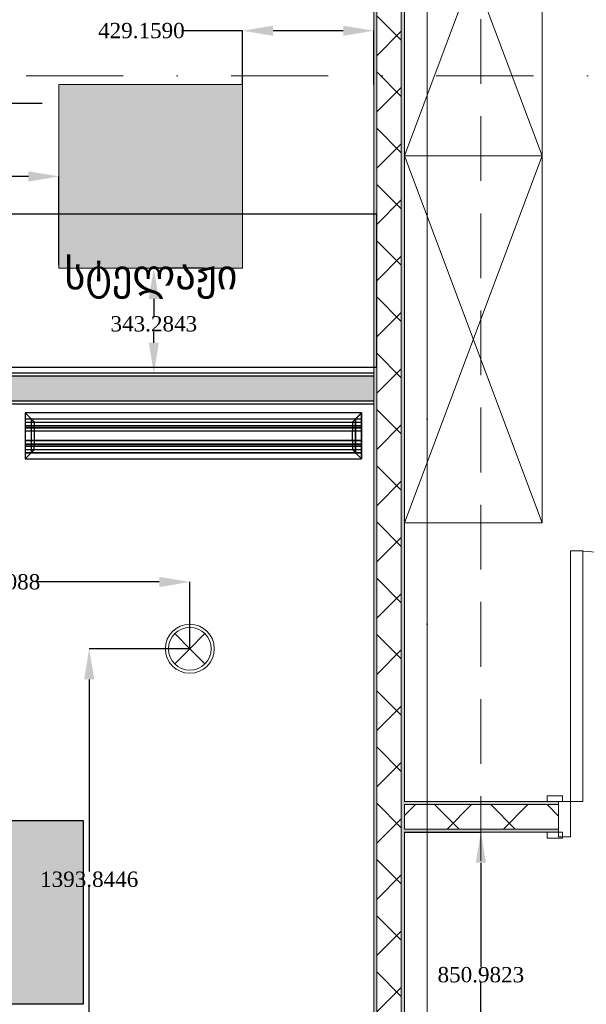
# Model space of a CAD drawing. Header units: inches. Extents: x -78787 to 29484, y -9517 to 23232.
# Tile 131 of 256: x -5001 to -3149, y 6302 to 9521. Entities that reach past the tile are written whole.
import ezdxf
from ezdxf import colors
from ezdxf.entities.mleader import LeaderData, LeaderLine
from ezdxf.enums import TextEntityAlignment as Align
from ezdxf.math import Vec2, Vec3

# ---------------------------------------------------------------- set-up
doc = ezdxf.new("R2010")
doc.units = ezdxf.units.IN
doc.header["$MEASUREMENT"] = 0
doc.linetypes.add('Dot & Dashed', pattern=[670.277762, 317.5, -176.388889, 0, -176.388874])
doc.linetypes.add('Hidden', pattern=[317.5, 211.666667, -105.833333])
for name, color, linetype in [('- განათება', 7, 'Continuous'), ('- მექანიკური ნაწილი', 7, 'Continuous'), ('Edges', 7, 'Continuous'), ('Marker - Section', 7, 'Continuous'), ('New_Structural - Bearing', 7, 'Continuous'), ('Structural - Bearing', 7, 'Continuous'), ('Structural - Grid', 7, 'Continuous')]:
    doc.layers.add(name, color=color, linetype=linetype)
for name, color, linetype, lineweight, true_color in [('Marker - Section_Pen_No__108', 7, 'Continuous', 13, 0xfd8379), ('New_Interior - Lamp_Pen_No__77', 7, 'Continuous', 20, 0xffeb28), ('New_Structural - Bearing_Pen_No__5', 7, 'Continuous', 25, 0x40a5ff), ('New_Structural - Bearing_Pen_No__57', 7, 'Continuous', 25, 0xdcd214), ('Structural - Bearing_Pen_No__102', 7, 'Continuous', 13, 0xcccccc), ('Structural - Grid_Pen_No__81', 7, 'Continuous', 20, 0x6a6a6a)]:
    doc.layers.add(name, color=color, linetype=linetype, lineweight=lineweight, true_color=true_color)
for name, color, linetype, lineweight in [('New_Archicad Doors_Pen_No__1', 7, 'Continuous', 13), ('New_Interior - Furniture _Pen_No__1', 7, 'Continuous', 13), ('New_Structural - Bearing_Pen_No__1', 7, 'Continuous', 13)]:
    doc.layers.add(name, color=color, linetype=linetype, lineweight=lineweight)
doc.styles.add('CT', font='ARIALN.TTF', dxfattribs={"height": 200})
doc.styles.add('GENERATED_STYLE_2', font='txt')
doc.styles.get("Standard").update_dxf_attribs({"font": 'arial.ttf'})
doc.dimstyles.get("Standard").update_dxf_attribs({"dimtxt": 0.18, "dimasz": 0.18, "dimexe": 0.18, "dimexo": 0.0625, "dimgap": 0.09, "dimtad": 0, "dimtih": 1, "dimtoh": 1, "dimdec": 4, "dimzin": 0, "dimdsep": 46, "dimtxsty": 'Standard', "dimcen": 0.09, "dimadec": 0, "dimazin": 0, "dimtfac": 1, "dimtdec": 4, "dimtofl": 0, "dimtmove": 0, "dimatfit": 3, "dimfxl": 1, "dimtolj": 1, "dimtzin": 0, "dimarcsym": 0})
pattern_1 = [(45, (0, 0), (-91.92388, 91.92388), []), (135, (0, 0), (91.92388, 91.92388), [])]

# ---------------------------------------------------------------- blocks, each defined once
blk = doc.blocks.new('Wall_37', base_point=(-34833.8, 29284.6))
at = {"layer": 'New_Structural - Bearing_Pen_No__57', "linetype": 'Continuous', "lineweight": 25, "true_color": 0xdcd214}
blk.add_hatch(color=52, dxfattribs=at).paths.add_polyline_path([(-34833.8, 29294.6), (-29183.8, 29294.6), (-29183.8, 29374.6), (-34833.8, 29374.6)])
at = {"layer": 'New_Structural - Bearing_Pen_No__1', "color": 7, "linetype": 'Continuous', "lineweight": 13, "flags": 128}
for points in [[(-29183.8, 29374.6), (-29183.8, 29384.6)], [(-29183.8, 29294.6), (-29183.8, 29374.6)], [(-29183.8, 29284.6), (-29183.8, 29294.6)]]:
    blk.add_lwpolyline(points, dxfattribs=at)
at = {"layer": 'New_Structural - Bearing_Pen_No__5', "color": 161, "linetype": 'Continuous', "lineweight": 25, "true_color": 0x40a5ff}
for p, q in [((-29183.8, 29374.6), (-34833.8, 29374.6)), ((-34833.8, 29294.6), (-29183.8, 29294.6))]:
    blk.add_line(p, q, dxfattribs=at)
at = {"layer": 'New_Structural - Bearing_Pen_No__5', "color": 161, "linetype": 'Continuous', "lineweight": 25, "true_color": 0x40a5ff, "flags": 128}
for points in [[(-29183.8, 29384.6), (-34833.8, 29384.6)], [(-31958.8, 29284.6), (-29183.8, 29284.6)]]:
    blk.add_lwpolyline(points, dxfattribs=at)
blk = doc.blocks.new('Wall_55', base_point=(-29183.8, 32488))
at = {"layer": 'New_Structural - Bearing', "linetype": 'Continuous', "lineweight": 0, "true_color": 0x727272}
for points in [[(-29183.8, 32488), (-29183.8, 26838), (-29173.8, 26838), (-29173.8, 32488)], [(-29093.8, 32488), (-29093.8, 26838), (-29083.8, 26838), (-29083.8, 32488)]]:
    blk.add_hatch(color=8, dxfattribs=at).paths.add_polyline_path(points)
at = {"layer": 'New_Structural - Bearing', "linetype": 'Continuous', "lineweight": 0, "true_color": 0x000000}
h = blk.add_hatch(dxfattribs=at)
h.set_pattern_fill('CONCRETE_BLOCK', color=18, style=0, pattern_type=2)
h.set_pattern_definition(pattern_1)
h.paths.add_polyline_path([(-29093.8, 32488), (-29173.8, 32488), (-29173.8, 26838), (-29093.8, 26838)])
at = {"layer": 'New_Structural - Bearing_Pen_No__1', "color": 7, "linetype": 'Continuous', "lineweight": 13}
for p, q in [((-29173.8, 32488), (-29173.8, 26838)), ((-29093.8, 26838), (-29093.8, 32488))]:
    blk.add_line(p, q, dxfattribs=at)
at = {"layer": 'New_Structural - Bearing_Pen_No__1', "color": 7, "linetype": 'Continuous', "lineweight": 13, "flags": 128}
for points in [[(-29183.8, 32488), (-29183.8, 26838)], [(-29083.8, 27984.6), (-29083.8, 32488)], [(-29083.8, 27894.6), (-29083.8, 27974.6)], [(-29083.8, 26838), (-29083.8, 27884.6)]]:
    blk.add_lwpolyline(points, dxfattribs=at)
blk = doc.blocks.new('Door_4')
at = {"layer": 'New_Archicad Doors_Pen_No__1', "color": 7, "linetype": 'Continuous', "lineweight": 13}
for p, q in [((370, 0), (370, 820)), ((370, 820), (410, 820)), ((410, 820), (410, 0)), ((-487, 0), (-487, 19)), ((-487, 19), (-437, 19)), ((-437, 0), (-487, 0)), ((-450, 0), (-487, 0)), ((-450, 0), (-487, 0)), ((-410, 0), (-450, 0)), ((-450, 0), (-450, -115)), ((-450, 0), (-450, -10)), ((-450, 0), (-450, -10)), ((-437, 19), (-437, 0)), ((-410, -115), (-410, 0)), ((410, 0), (370, 0)), ((450, 0), (410, 0)), ((410, 0), (410, -115)), ((437, 19), (487, 19)), ((437, 0), (437, 19)), ((487, 0), (437, 0)), ((450, -115), (450, 0)), ((450, 0), (450, -10)), ((450, 0), (450, -10)), ((450, 0), (487, 0)), ((450, 0), (487, 0)), ((487, 19), (487, 0)), ((-450, -10), (-450, -90)), ((-450, -10), (-450, -90)), ((450, -10), (450, -90)), ((450, -10), (450, -90)), ((-450, -90), (-450, -100)), ((-450, -90), (-450, -100)), ((450, -90), (450, -100)), ((450, -90), (450, -100)), ((-487, -119), (-487, -100)), ((-487, -100), (-437, -100)), ((-450, -100), (-487, -100)), ((-450, -100), (-487, -100)), ((-437, -119), (-487, -119)), ((-450, -115), (-410, -115)), ((-437, -100), (-437, -119)), ((410, -115), (450, -115)), ((437, -100), (487, -100)), ((437, -119), (437, -100)), ((487, -119), (437, -119)), ((450, -100), (487, -100)), ((450, -100), (487, -100)), ((487, -100), (487, -119))]:
    blk.add_line(p, q, dxfattribs=at)
blk.add_arc((410, 0), 820, 90, 180, dxfattribs=at)
blk = doc.blocks.new('Wall_88', base_point=(-29183.8, 27884.6))
at = {"layer": 'New_Structural - Bearing', "linetype": 'Continuous', "lineweight": 0, "true_color": 0x727272}
for points in [[(-29083.8, 27984.6), (-29083.8, 27974.6), (-28580.3, 27974.6), (-28580.3, 27984.6)], [(-27680.3, 27974.6), (-27193.3, 27974.6), (-27193.3, 27984.6), (-27680.3, 27984.6)], [(-28580.3, 27894.6), (-29083.8, 27894.6), (-29083.8, 27884.6), (-28580.3, 27884.6)], [(-27680.3, 27894.6), (-27680.3, 27884.6), (-27193.3, 27884.6), (-27193.3, 27894.6)]]:
    blk.add_hatch(color=8, dxfattribs=at).paths.add_polyline_path(points)
at = {"layer": 'New_Structural - Bearing', "linetype": 'Continuous', "lineweight": 0, "true_color": 0x000000}
h = blk.add_hatch(dxfattribs=at)
h.set_pattern_fill('CONCRETE_BLOCK', color=18, style=0, pattern_type=2)
h.set_pattern_definition(pattern_1)
h.paths.add_polyline_path([(-29083.8, 27894.6), (-28580.3, 27894.6), (-28580.3, 27974.6), (-29083.8, 27974.6)])
h = blk.add_hatch(dxfattribs=at)
h.set_pattern_fill('CONCRETE_BLOCK', color=18, style=0, pattern_type=2)
h.set_pattern_definition(pattern_1)
h.paths.add_polyline_path([(-27680.3, 27894.6), (-27193.3, 27894.6), (-27193.3, 27974.6), (-27680.3, 27974.6)])
at = {"layer": 'New_Structural - Bearing_Pen_No__1', "color": 7, "linetype": 'Continuous', "lineweight": 13}
for p, q in [((-28580.3, 27974.6), (-29083.8, 27974.6)), ((-28580.3, 27984.6), (-28617.3, 27984.6)), ((-28580.3, 27984.6), (-28580.3, 27974.6)), ((-28580.3, 27974.6), (-28580.3, 27894.6)), ((-27680.3, 27984.6), (-27643.3, 27984.6)), ((-27680.3, 27984.6), (-27680.3, 27974.6)), ((-27193.3, 27974.6), (-27680.3, 27974.6)), ((-27680.3, 27974.6), (-27680.3, 27894.6)), ((-29083.8, 27894.6), (-28580.3, 27894.6)), ((-28580.3, 27884.6), (-28617.3, 27884.6)), ((-28580.3, 27894.6), (-28580.3, 27884.6)), ((-27680.3, 27894.6), (-27193.3, 27894.6)), ((-27680.3, 27894.6), (-27680.3, 27884.6)), ((-27680.3, 27884.6), (-27643.3, 27884.6))]:
    blk.add_line(p, q, dxfattribs=at)
at = {"layer": 'New_Structural - Bearing_Pen_No__1', "color": 7, "linetype": 'Continuous', "lineweight": 13, "flags": 128}
for points in [[(-28580.3, 27984.6), (-29083.8, 27984.6)], [(-29083.8, 27974.6), (-29083.8, 27894.6)], [(-27193.3, 27984.6), (-27680.3, 27984.6)], [(-27193.3, 27894.6), (-27193.3, 27974.6)], [(-29083.8, 27884.6), (-28580.3, 27884.6)], [(-27680.3, 27884.6), (-27193.3, 27884.6)]]:
    blk.add_lwpolyline(points, dxfattribs=at)
at = {"layer": 'New_Archicad Doors_Pen_No__1', "color": 7, "linetype": 'Continuous', "lineweight": 13, "xscale": -1, "zscale": 1000}
blk.add_blockref('Door_4', (-28130.3, 27984.6), dxfattribs=at)
blk = doc.blocks.new('Wardrobe 01')
at = {"layer": 'New_Interior - Furniture _Pen_No__1', "color": 7, "linetype": 'Continuous', "lineweight": 13}
for p, q in [((1200, 0), (0, 450)), ((0, 0), (1200, 450))]:
    blk.add_line(p, q, dxfattribs=at)
at = {"layer": 'New_Interior - Furniture _Pen_No__1', "color": 7, "linetype": 'Continuous', "lineweight": 13, "flags": 128}
blk.add_lwpolyline([(0, 0), (1200, 0), (1200, 450), (0, 450)], close=True, dxfattribs=at)
blk = doc.blocks.new('Standard grid marker_2')
at = {"layer": 'Structural - Grid_Pen_No__81', "color": 251, "linetype": 'Continuous', "lineweight": 20, "true_color": 0x6a6a6a}
blk.add_line((1000, 0), (27734.9, 0), dxfattribs=at)
at = {"layer": 'Structural - Grid_Pen_No__81', "color": 251, "lineweight": 20, "true_color": 0x6a6a6a, "style": 'GENERATED_STYLE_2'}
for tag, p in [('AC_MarkerText_1_0', (-1.5, -46.7)), ('AC_MarkerText_1_1', (28933.4, -46.7))]:
    blk.add_attdef(tag, text='', height=100, rotation=270, dxfattribs=at).set_placement(p, align=Align.TOP_CENTER)
blk = doc.blocks.new('Beam_6', base_point=(-29008.8, 14663))
at = {"layer": 'Structural - Bearing_Pen_No__102', "color": 254, "linetype": 'Dot & Dashed', "lineweight": 13, "true_color": 0xcccccc}
blk.add_line((-29008.8, 14663), (-29008.8, 32663), dxfattribs=at)
at = {"layer": 'Structural - Bearing_Pen_No__102', "color": 254, "linetype": 'Hidden', "lineweight": 13, "true_color": 0xcccccc}
for p, q in [((-29183.8, 26838), (-29183.8, 32488)), ((-28833.8, 26838), (-28833.8, 32488))]:
    blk.add_line(p, q, dxfattribs=at)
blk = doc.blocks.new('Cutting Plane_2', base_point=(3944.3, 35559.3))
at = {"layer": 'Marker - Section_Pen_No__108', "color": 11, "linetype": 'Dot & Dashed', "lineweight": 13, "true_color": 0xfd8379}
blk.add_line((-19947.3, 30356.7), (-47933.8, 30356.7), dxfattribs=at)
blk = doc.blocks.new('lineardiffplan')
blk.add_lwpolyline([(393.1, 274.9), (1492.8, 274.9), (1492.8, 124.4), (393.1, 124.4)], close=True)
at = {"layer": 'Edges'}
for p, q in [((392.8, 274.9), (392.8, 274.6)), ((393.1, 274.9), (392.8, 274.9)), ((422.8, 244.9), (392.8, 274.9)), ((392.8, 274.6), (392.9, 274.5)), ((392.9, 125.2), (392.9, 274.5)), ((412.4, 255), (392.9, 274.5)), ((393.1, 274.9), (393.2, 274.8)), ((393.2, 274.8), (412.7, 255.3)), ((1462.8, 244.9), (1492.8, 274.9)), ((1472.9, 255.3), (1492.4, 274.8)), ((1473.2, 254.9), (1492.8, 274.5)), ((1492.4, 274.8), (1492.5, 274.9)), ((1492.8, 274.9), (1492.5, 274.9)), ((1492.8, 274.5), (1492.8, 274.9)), ((1492.8, 274.5), (1492.8, 274.5)), ((1492.8, 125.4), (1492.8, 274.5)), ((1492.8, 255.3), (392.9, 255.3)), ((392.9, 254.9), (1492.8, 254.9)), ((392.9, 244.9), (1492.8, 244.9)), ((392.9, 233.2), (1492.8, 233.2)), ((392.9, 233), (1492.8, 233)), ((392.9, 226.8), (1492.8, 226.8)), ((392.9, 226.5), (1492.8, 226.5)), ((412.4, 144.7), (412.4, 255)), ((412.8, 254.6), (412.4, 255)), ((412.7, 255.3), (413.1, 254.9)), ((412.8, 145.1), (412.8, 254.6)), ((412.8, 254.6), (422.8, 244.6)), ((413.1, 254.9), (423.1, 244.9)), ((422.8, 244.6), (422.8, 244.9)), ((422.8, 244.9), (423.1, 244.9)), ((422.8, 244.6), (422.8, 244.6)), ((422.8, 244.6), (422.8, 233.2)), ((422.8, 233), (422.8, 233.2)), ((422.8, 226.8), (422.8, 233)), ((422.8, 226.5), (422.8, 226.8)), ((422.8, 214.9), (422.8, 226.5)), ((423.1, 244.9), (423.1, 244.9)), ((1472.5, 254.9), (1462.5, 244.9)), ((1462.5, 244.9), (1462.5, 244.9)), ((1462.5, 244.9), (1462.8, 244.9)), ((1462.8, 244.9), (1462.9, 244.6)), ((1462.8, 244.5), (1462.9, 244.6)), ((1462.8, 233.2), (1462.8, 244.5)), ((1462.8, 233), (1462.8, 233.2)), ((1462.8, 226.8), (1462.8, 233)), ((1462.8, 226.5), (1462.8, 226.8)), ((1462.8, 214.9), (1462.8, 226.5)), ((1462.9, 244.6), (1472.8, 254.5)), ((1472.9, 255.3), (1472.5, 254.9)), ((1472.8, 254.5), (1473.2, 254.9)), ((1472.8, 254.5), (1472.8, 145.3)), ((1473.2, 144.9), (1473.2, 254.9)), ((392.9, 214.9), (1492.8, 214.9)), ((1492.8, 214.8), (392.9, 214.8)), ((422.4, 214.9), (422.3, 214.9)), ((422.8, 214.9), (422.4, 214.9)), ((422.8, 184.9), (422.8, 214.9)), ((423.2, 214.9), (422.8, 214.9)), ((423.2, 214.8), (422.8, 214.9)), ((423.2, 214.8), (423.2, 214.9)), ((423.2, 214.8), (423.2, 184.9)), ((1462.8, 214.9), (1462.4, 214.9)), ((1462.4, 214.9), (1462.4, 214.8)), ((1462.8, 214.9), (1462.4, 214.8)), ((1462.4, 184.9), (1462.4, 214.8)), ((1462.8, 214.9), (1462.8, 184.9)), ((1462.8, 214.9), (1463.2, 214.9)), ((1463.2, 214.9), (1463.3, 214.9)), ((1492.8, 184.9), (392.9, 184.9)), ((392.9, 173.2), (1492.8, 173.2)), ((392.9, 173), (1492.8, 173)), ((392.9, 166.8), (1492.8, 166.8)), ((392.9, 166.5), (1492.8, 166.5)), ((422.4, 184.9), (422.3, 184.9)), ((422.8, 184.9), (422.4, 184.9)), ((422.8, 184.9), (423.2, 184.9)), ((422.8, 173.2), (422.8, 184.9)), ((422.8, 173), (422.8, 173.2)), ((422.8, 173), (422.8, 166.8)), ((422.8, 166.5), (422.8, 166.8)), ((422.8, 155.1), (422.8, 166.5)), ((1462.4, 184.9), (1462.8, 184.9)), ((1462.8, 173.2), (1462.8, 184.9)), ((1463.2, 184.9), (1462.8, 184.9)), ((1462.8, 173), (1462.8, 173.2)), ((1462.8, 166.8), (1462.8, 173)), ((1462.8, 166.5), (1462.8, 166.8)), ((1462.8, 155.3), (1462.8, 166.5)), ((1463.2, 184.9), (1463.3, 184.9)), ((392.8, 124.9), (422.8, 154.9)), ((392.9, 154.9), (1492.8, 154.9)), ((1492.8, 144.9), (392.9, 144.9)), ((392.9, 125.2), (412.4, 144.7)), ((392.9, 144.5), (1492.8, 144.5)), ((412.7, 144.5), (393.2, 124.9)), ((412.8, 145.1), (412.4, 144.7)), ((412.7, 144.5), (413.1, 144.9)), ((412.8, 145.1), (422.8, 155.1)), ((423.1, 154.8), (413.1, 144.9)), ((422.8, 154.9), (422.8, 155.1)), ((422.8, 155.1), (422.8, 155.1)), ((423.1, 154.8), (422.8, 154.9)), ((423.1, 154.8), (423.1, 154.9)), ((1462.5, 154.8), (1462.4, 154.9)), ((1462.8, 154.9), (1462.5, 154.8)), ((1462.5, 154.8), (1472.4, 144.9)), ((1462.9, 155.2), (1462.8, 155.3)), ((1462.9, 155.2), (1462.8, 154.9)), ((1462.8, 154.9), (1492.8, 124.9)), ((1472.8, 145.3), (1462.9, 155.2)), ((1472.4, 144.9), (1472.8, 144.5)), ((1473.2, 144.9), (1472.8, 145.3)), ((1472.8, 144.5), (1492.4, 124.9)), ((1473.2, 144.9), (1492.8, 125.4)), ((392.9, 125.2), (392.8, 125.1)), ((392.8, 125.1), (392.8, 124.9)), ((392.8, 124.9), (393.1, 124.9)), ((393.2, 124.9), (393.1, 124.9)), ((1492.4, 124.9), (1492.8, 124.9)), ((1492.4, 124.9), (1492.4, 124.9)), ((1492.8, 125.3), (1492.8, 125.4)), ((1492.8, 124.9), (1492.8, 125.3))]:
    blk.add_line(p, q, dxfattribs=at)
blk = doc.blocks.new('600x600')
h = blk.add_hatch(color=6)
h.dxf.hatch_style = 1
h.paths.add_polyline_path([(-54793.2, 18677.9), (-55393.2, 18677.9), (-55393.2, 18077.9), (-54793.2, 18077.9)])
for p, q in [((-55393.2, 18677.9), (-54793.2, 18677.9)), ((-55393.2, 18077.9), (-55393.2, 18677.9)), ((-54793.2, 18677.9), (-54793.2, 18077.9)), ((-54793.2, 18077.9), (-55393.2, 18077.9))]:
    blk.add_line(p, q)
blk = doc.blocks.new('Recessed Spot')
at = {"layer": 'New_Interior - Lamp_Pen_No__77', "color": 2, "linetype": 'Continuous', "lineweight": 20, "true_color": 0xffeb28}
for q in [(-49.5, 49.5), (49.5, 49.5), (-49.5, -49.5), (49.5, -49.5)]:
    blk.add_line((0, 0), q, dxfattribs=at)
at = {"layer": 'New_Interior - Lamp_Pen_No__77', "color": 2, "linetype": 'Continuous', "lineweight": 20, "true_color": 0xffeb28, "flags": 128}
blk.add_lwpolyline([(80, 0, 1), (-80, 0, 1)], format="xyb", close=True, dxfattribs=at)
at = {"layer": 'New_Interior - Lamp_Pen_No__77', "color": 2, "linetype": 'Continuous', "lineweight": 20, "true_color": 0xffeb28}
blk.add_circle((0, 0), 70, dxfattribs=at)
blk = doc.blocks.new('_DotSmall')
at = {"color": 0, "linetype": 'ByBlock', "const_width": 0.5}
blk.add_lwpolyline([(-0.0625, 0, 1), (0.0625, 0, 1)], format="xyb", close=True, dxfattribs=at)
blk = doc.blocks.new('*D560')
at = {"layer": '- განათება', "color": 0, "lineweight": -2, "transparency": 16777216}
for p, q in [((-6666.7, 8719.3), (-6666.7, 9008.4)), ((-6566.7, 9008.2), (-5942.1, 9008.2)), ((-4973.2, 9008.2), (-5642.9, 9008.2)), ((-4873.2, 8719.3), (-4873.2, 9008.4))]:
    blk.add_line(p, q, dxfattribs=at)
at = {"layer": '- განათება', "color": 0, "transparency": 16777216}
for points in [[(-6566.7, 9024.9), (-6566.7, 8991.6), (-6666.7, 9008.2)], [(-4973.2, 9024.9), (-4973.2, 8991.6), (-4873.2, 9008.2)]]:
    blk.add_solid(points, dxfattribs=at)
at = {"layer": 'Defpoints', "color": 0, "transparency": 16777216}
for p in [(-6666.7, 9008.2), (-6666.7, 8719.2), (-4873.2, 8719.2)]:
    blk.add_point(p, dxfattribs=at)
at = {"layer": '- განათება', "color": 0, "transparency": 16777216, "insert": (-5792.5, 9008.2), "char_height": 50, "attachment_point": 5}
blk.add_mtext('\\A1;{\\fSylfaen|b0|i0|c0|p18;1793.4380}', dxfattribs=at)
blk = doc.blocks.new('*D564')
at = {"layer": '- განათება', "color": 0, "lineweight": -2, "transparency": 16777216}
for p, q in [((-4400.6, 8708.2), (-4563.2, 8708.2)), ((-4563, 8608.2), (-4563, 8551.6)), ((-4563, 8464.9), (-4563, 8500.4)), ((-4400.6, 8364.9), (-4563.2, 8364.9))]:
    blk.add_line(p, q, dxfattribs=at)
at = {"layer": '- განათება', "color": 0, "transparency": 16777216}
for points in [[(-4579.7, 8608.2), (-4546.3, 8608.2), (-4563, 8708.2)], [(-4579.7, 8464.9), (-4546.3, 8464.9), (-4563, 8364.9)]]:
    blk.add_solid(points, dxfattribs=at)
at = {"layer": 'Defpoints', "color": 0, "transparency": 16777216}
for p in [(-4563, 8708.2), (-4400.5, 8708.2), (-4400.5, 8364.9)]:
    blk.add_point(p, dxfattribs=at)
at = {"layer": '- განათება', "color": 0, "transparency": 16777216, "insert": (-4563, 8526), "char_height": 50, "attachment_point": 5}
blk.add_mtext('\\A1;{\\fSylfaen|b0|i0|c0|p18;343.2843}', dxfattribs=at)
blk = doc.blocks.new('*D565')
at = {"layer": '- განათება', "color": 0, "lineweight": -2, "transparency": 16777216}
for p, q in [((-4273.2, 9484.5), (-4469.5, 9484.5)), ((-4273.2, 9308.3), (-4273.2, 9484.7)), ((-3944.1, 9484.5), (-4173.2, 9484.5)), ((-3844.1, 9308.3), (-3844.1, 9484.7))]:
    blk.add_line(p, q, dxfattribs=at)
at = {"layer": '- განათება', "color": 0, "transparency": 16777216}
for points in [[(-4173.2, 9501.2), (-4173.2, 9467.8), (-4273.2, 9484.5)], [(-3944.1, 9501.2), (-3944.1, 9467.8), (-3844.1, 9484.5)]]:
    blk.add_solid(points, dxfattribs=at)
at = {"layer": 'Defpoints', "color": 0, "transparency": 16777216}
for p in [(-4273.2, 9484.5), (-4273.2, 9308.2), (-3844.1, 9308.2)]:
    blk.add_point(p, dxfattribs=at)
at = {"layer": '- განათება', "color": 0, "transparency": 16777216, "insert": (-4603.7, 9484.5), "char_height": 50, "attachment_point": 5}
blk.add_mtext('\\A1;{\\fSylfaen|b0|i0|c0|p18;429.1590}', dxfattribs=at)
blk = doc.blocks.new('*D591')
at = {"layer": '- განათება', "color": 0, "lineweight": -2, "transparency": 16777216}
for p, q in [((-4445.3, 7464.5), (-4774.4, 7464.5)), ((-4774.3, 7364.5), (-4774.3, 6736.5)), ((-4774.3, 6170.6), (-4774.3, 6685)), ((-4445.3, 6070.6), (-4774.4, 6070.6))]:
    blk.add_line(p, q, dxfattribs=at)
at = {"layer": '- განათება', "color": 0, "transparency": 16777216}
for points in [[(-4790.9, 7364.5), (-4757.6, 7364.5), (-4774.3, 7464.5)], [(-4790.9, 6170.6), (-4757.6, 6170.6), (-4774.3, 6070.6)]]:
    blk.add_solid(points, dxfattribs=at)
at = {"layer": 'Defpoints', "color": 0, "transparency": 16777216}
for p in [(-4774.3, 7464.5), (-4445.3, 7464.5), (-4445.3, 6070.6)]:
    blk.add_point(p, dxfattribs=at)
at = {"layer": '- განათება', "color": 0, "transparency": 16777216, "insert": (-4774.3, 6710.7), "char_height": 50, "attachment_point": 5}
blk.add_mtext('\\A1;{\\fSylfaen|b0|i0|c0|p18;1393.8446}', dxfattribs=at)
blk = doc.blocks.new('*D592')
at = {"layer": '- განათება', "color": 0, "lineweight": -2, "transparency": 16777216}
for p, q in [((-6024.1, 7464.5), (-6024.1, 7682.9)), ((-5924.1, 7682.8), (-5244.3, 7682.8)), ((-4545.3, 7682.8), (-4945.2, 7682.8)), ((-4445.3, 7464.5), (-4445.3, 7682.9))]:
    blk.add_line(p, q, dxfattribs=at)
at = {"layer": '- განათება', "color": 0, "transparency": 16777216}
for points in [[(-5924.1, 7699.4), (-5924.1, 7666.1), (-6024.1, 7682.8)], [(-4545.3, 7699.4), (-4545.3, 7666.1), (-4445.3, 7682.8)]]:
    blk.add_solid(points, dxfattribs=at)
at = {"layer": 'Defpoints', "color": 0, "transparency": 16777216}
for p in [(-4445.3, 7682.8), (-6024.1, 7464.5), (-4445.3, 7464.5)]:
    blk.add_point(p, dxfattribs=at)
at = {"layer": '- განათება', "color": 0, "transparency": 16777216, "insert": (-5094.7, 7682.8), "char_height": 50, "attachment_point": 5}
blk.add_mtext('\\A1;{\\fSylfaen|b0|i0|c0|p18;1578.8088}', dxfattribs=at)
blk = doc.blocks.new('*D607')
at = {"layer": '- განათება', "color": 0, "lineweight": -2, "transparency": 16777216}
for p, q in [((-3744, 6864.9), (-3493.9, 6864.9)), ((-3494.1, 6764.9), (-3494.1, 6424.5)), ((-3494.1, 6114), (-3494.1, 6373.2)), ((-3242.1, 6014), (-3494.2, 6014))]:
    blk.add_line(p, q, dxfattribs=at)
at = {"layer": '- განათება', "color": 0, "transparency": 16777216}
for points in [[(-3510.7, 6764.9), (-3477.4, 6764.9), (-3494.1, 6864.9)], [(-3510.7, 6114), (-3477.4, 6114), (-3494.1, 6014)]]:
    blk.add_solid(points, dxfattribs=at)
at = {"layer": 'Defpoints', "color": 0, "transparency": 16777216}
for p in [(-3744.1, 6864.9), (-3494.1, 6864.9), (-3242, 6014)]:
    blk.add_point(p, dxfattribs=at)
at = {"layer": '- განათება', "color": 0, "transparency": 16777216, "insert": (-3494.1, 6398.8), "char_height": 50, "attachment_point": 5}
blk.add_mtext('\\A1;{\\fSylfaen|b0|i0|c0|p18;850.9823}', dxfattribs=at)

msp = doc.modelspace()

# ---------------------------------------------------------------- linework, layer by layer
msp.add_lwpolyline([(-3834.06849, 8885.05215), (-5334.06849, 8885.05215), (-5334.06849, 8385.05215), (-3834.06849, 8385.05215)], close=True)

# ---------------------------------------------------------------- block references
at = {"layer": '- განათება', "color": 2, "linetype": 'Continuous', "lineweight": 20, "true_color": 0xffeb28, "zscale": 1000}
msp.add_blockref('Recessed Spot', (-4445.25966, 7464.47817), dxfattribs=at)
at = {"layer": '- მექანიკური ნაწილი', "xscale": -1, "rotation": 180}
msp.add_blockref('lineardiffplan', (-5376.67138, 8360.27374), dxfattribs=at)
at = {"layer": '- მექანიკური ნაწილი'}
msp.add_blockref('600x600', (49998.94245, -11774.89929), dxfattribs=at)
at = {"layer": 'New_Interior - Furniture _Pen_No__1', "color": 7, "linetype": 'Continuous', "lineweight": 13, "zscale": 1000, "rotation": 90}
for p in [(-3294.06848, 9075.92713), (-3294.06848, 7875.92713)]:
    msp.add_blockref('Wardrobe 01', p, dxfattribs=at)
at = {"layer": 'New_Structural - Bearing', "color": 7, "lineweight": 35}
for name, p in [('Wall_55', (-3844.06848, 11468.35514)), ('Wall_37', (-9494.06848, 8264.94566)), ('Wall_88', (-3844.06848, 6864.94566))]:
    msp.add_blockref(name, p, dxfattribs=at)
at = {"layer": 'Structural - Bearing', "color": 254, "lineweight": 13, "true_color": 0xcccccc}
msp.add_blockref('Beam_6', (-3669.06848, -6356.64486), dxfattribs=at)
at = {"layer": 'Structural - Grid', "color": 8, "linetype": 'Continuous', "lineweight": 15, "zscale": 1000, "rotation": 90}
msp.add_blockref('Standard grid marker_2', (-3669.06848, -9316.57065), dxfattribs=at)

# ---------------------------------------------------------------- dimensions: what is measured, and where the dimension line sits
at = {"layer": '- განათება', "color": 1}
for base, p1, p2, angle, picture, middle in [((-6666.66549, 9008.22999), (-4873.22753, 8719.19949), (-6666.66549, 8719.19949), 180, '*D560', (-5792.5, 9008.22999)), ((-4563, 8708.22999), (-4400.49883, 8364.94566), (-4400.49883, 8708.22999), 90, '*D564', (-4563, 8526)), ((-4774.26294, 7464.47817), (-4445.25966, 6070.63356), (-4445.25966, 7464.47817), 90, '*D591', (-4774.26294, 6710.74243)), ((-3494.06848, 6864.94566), (-3242.02512, 6013.9634), (-3744.06848, 6864.94566), 90, '*D607', (-3494.06848, 6398.84695))]:
    dim = msp.add_linear_dim(base=base, p1=p1, p2=p2, angle=angle, text='{\\fSylfaen|b0|i0|c0|p18;<>}', dimstyle='Standard', override={"dimtxt": 50, "dimasz": 100}, dxfattribs=at)
    dim.commit()
    dim.dimension.update_dxf_attribs({"geometry": picture, "text_midpoint": middle, "dimtype": 160})
dim = msp.add_linear_dim(base=(-4445.25966, 7682.75832), p1=(-6024.06848, 7464.47817), p2=(-4445.25966, 7464.47817), text='{\\fSylfaen|b0|i0|c0|p18;<>}', dimstyle='Standard', override={"dimtxt": 50, "dimasz": 100}, dxfattribs=at)
dim.commit()
dim.dimension.update_dxf_attribs({"geometry": '*D592', "text_midpoint": (-5094.73911, 7682.75832), "dimtype": 160})

# ---------------------------------------------------------------- leaders
at = {"color": 5}
ml = msp.add_multileader_mtext('Standard', dxfattribs=at)
ml.set_content('სტელაჟი', color=5)
ml.set_leader_properties()
ml.build(insert=Vec2(0, 0))
ml.multileader.update_dxf_attribs({"text_right_attachment_type": 6, "dogleg_length": 50, "arrow_head_size": 100})
ctx = ml.context
ctx.base_point, ctx.char_height, ctx.arrow_head_size, ctx.landing_gap_size, ctx.plane_origin = Vec3(-4855.48884, 8669.32366), 100, 100, 0.09, Vec3(1149.95978, 4364.93624)
ctx.right_attachment = 6
notes = []
notes.append((ctx, [(0, (0, 0, 0), (0, 0), (1, 0), 1, [])]))
ctx.mtext.insert, ctx.mtext.width, ctx.mtext.flow_direction = Vec3(-4855.39884, 8739.70583), 1402.7684334, 5
ml = msp.add_multileader_mtext('Standard', dxfattribs=at)
ml.set_content('სტელაჟი', color=5)
ml.set_leader_properties()
ml.build(insert=Vec2(0, 0))
ml.multileader.update_dxf_attribs({"text_right_attachment_type": 6, "dogleg_length": 50, "arrow_head_size": 100})
ctx = ml.context
ctx.base_point, ctx.char_height, ctx.arrow_head_size, ctx.landing_gap_size, ctx.plane_origin = Vec3(-6498.52007, 8648.81733), 100, 100, 0.09, Vec3(-493.07145, 4344.4299)
ctx.right_attachment = 6
notes.append((ctx, [(0, (0, 0, 0), (0, 0), (1, 0), 1, [])]))
ctx.mtext.insert, ctx.mtext.width, ctx.mtext.flow_direction = Vec3(-6498.43007, 8719.19949), 1402.7684334, 5
for ctx, leaders in notes:
    for number, flags, end, landing, length, lines in leaders:
        leader = LeaderData()
        leader.index, (leader.has_last_leader_line, leader.has_dogleg_vector, leader.attachment_direction) = number, flags
        leader.last_leader_point, leader.dogleg_vector, leader.dogleg_length = Vec3(end), Vec3(landing), length
        for number, points, colour, breaks in lines:
            line = LeaderLine()
            line.index, line.vertices, line.color, line.breaks = number, Vec3.list(points), colors.encode_raw_color(colour), breaks
            leader.lines.append(line)
        ctx.leaders.append(leader)

# ---------------------------------------------------------------- next in the draw order: block references
at = {"layer": 'Marker - Section', "color": 11, "lineweight": 13, "true_color": 0xfd8379}
msp.add_blockref('Cutting Plane_2', (29284.00379, 14539.67008), dxfattribs=at)

# ---------------------------------------------------------------- next in the draw order: hatches: boundary and pattern name
at = {"layer": '- განათება', "linetype": 'Continuous', "lineweight": 0, "true_color": 0x4b657f}
msp.add_hatch(color=157, dxfattribs=at).paths.add_polyline_path([(-4873.22753, 9308.22999), (-4273.22753, 9308.22999), (-4273.22753, 8708.22999), (-4873.22753, 8708.22999)])

# ---------------------------------------------------------------- next in the draw order: linework, layer by layer
at = {"layer": '- განათება', "color": 8, "linetype": 'Continuous', "lineweight": 15, "flags": 128}
msp.add_lwpolyline([(-4873.22753, 9308.22999), (-4273.22753, 9308.22999), (-4273.22753, 8708.22999), (-4873.22753, 8708.22999)], close=True, dxfattribs=at)

# ---------------------------------------------------------------- next in the draw order: dimensions: what is measured, and where the dimension line sits
at = {"layer": '- განათება', "color": 1}
dim = msp.add_linear_dim(base=(-4273.227529, 9484.5), p1=(-3844.068482, 9308.229987), p2=(-4273.227529, 9308.229987), angle=180, text='{\\fSylfaen|b0|i0|c0|p18;<>}', dimstyle='Standard', override={"dimtxt": 50, "dimasz": 100}, dxfattribs=at)
dim.commit()
dim.dimension.update_dxf_attribs({"geometry": '*D565', "text_midpoint": (-4603.72741, 9484.5), "dimtype": 160})

# ---------------------------------------------------------------- next in the draw order: leaders
at = {"layer": '- მექანიკური ნაწილი', "color": 7}
ml = msp.add_multileader_mtext('Standard', dxfattribs=at)
ml.set_content('{\\fSylfaen|b1|i0|c0|p18;\\C1;DB-HVAC\\C7;  \\fSylfaen|b0|i0|c0|p18;\\C1;QF-17         \\C7;N2XH-3X2.5}', color=7, style='CT')
ml.set_leader_properties()
ml.set_arrow_properties(name='DOTSMALL')
ml.build(insert=Vec2(0, 0))
ml.multileader.update_dxf_attribs({"has_dogleg": 0, "text_left_attachment_type": 6, "text_right_attachment_type": 6, "dogleg_length": 9, "arrow_head_size": 172.53719})
ctx = ml.context
ctx.base_point, ctx.char_height, ctx.arrow_head_size, ctx.landing_gap_size, ctx.plane_origin = Vec3(-7542.40644, 9248.09797), 171.3007828, 172.53719, 57.5124, Vec3(-24275.58497, -1237.42595)
ctx.left_attachment, ctx.right_attachment, ctx.text_align_type = 6, 6, 1
notes = []
notes.append((ctx, [(1, (1, 1, 0), (-7551.40644, 9248.09797), (1, 0), 9, [(2, [(-7351.31203, 6913.55204)], 0, [])])]))
ctx.mtext.insert, ctx.mtext.width, ctx.mtext.defined_height, ctx.mtext.alignment, ctx.mtext.flow_direction = Vec3(-6541, 9453.65891), 2531.4263669, 243.98464, 2, 5
at = {"color": 5}
ml = msp.add_multileader_mtext('Standard', dxfattribs=at)
ml.set_content('ელექტროობის ფარები', color=5)
ml.set_leader_properties()
ml.build(insert=Vec2(0, 0))
ml.multileader.update_dxf_attribs({"text_right_attachment_type": 6, "dogleg_length": 50, "arrow_head_size": 100})
ctx = ml.context
ctx.base_point, ctx.char_height, ctx.arrow_head_size, ctx.landing_gap_size, ctx.plane_origin = Vec3(-7313.93195, 11361.50565), 100, 100, 0.09, Vec3(-1308.48333, 7056.48128)
ctx.right_attachment = 6
notes.append((ctx, [(0, (0, 0, 0), (0, 0), (1, 0), 1, [])]))
ctx.mtext.insert, ctx.mtext.width, ctx.mtext.flow_direction = Vec3(-7313.84195, 11431.25087), 1402.7684334, 5
ml = msp.add_multileader_mtext('Standard', dxfattribs=at)
ml.set_content('   IT \\Pრეკი', color=5)
ml.set_leader_properties()
ml.build(insert=Vec2(0, 0))
ml.multileader.update_dxf_attribs({"text_right_attachment_type": 6, "dogleg_length": 50, "arrow_head_size": 100})
ctx = ml.context
ctx.base_point, ctx.char_height, ctx.arrow_head_size, ctx.landing_gap_size, ctx.plane_origin = Vec3(-4433.70498, 10686.92918), 100, 100, 0.09, Vec3(1571.74364, 6362.15959)
ctx.right_attachment = 6
notes.append((ctx, [(0, (0, 0, 0), (0, 0), (1, 0), 1, [])]))
ctx.mtext.insert, ctx.mtext.width, ctx.mtext.flow_direction = Vec3(-4433.61498, 10736.92918), 1402.7684334, 5
for ctx, leaders in notes:
    for number, flags, end, landing, length, lines in leaders:
        leader = LeaderData()
        leader.index, (leader.has_last_leader_line, leader.has_dogleg_vector, leader.attachment_direction) = number, flags
        leader.last_leader_point, leader.dogleg_vector, leader.dogleg_length = Vec3(end), Vec3(landing), length
        for number, points, colour, breaks in lines:
            line = LeaderLine()
            line.index, line.vertices, line.color, line.breaks = number, Vec3.list(points), colors.encode_raw_color(colour), breaks
            leader.lines.append(line)
        ctx.leaders.append(leader)

doc.saveas('drawing.dxf')
